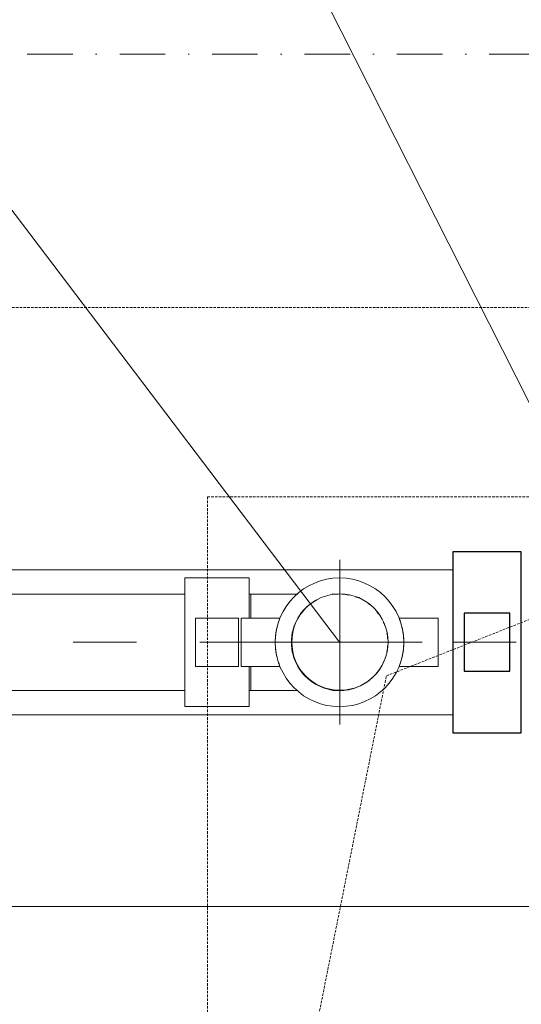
# Model space of a CAD drawing. Header units: centimetres. Extents: x -1589 to 108054, y -205274 to 31709.
# Tile 200 of 256: x 21041 to 21081, y 27795 to 27873. Entities that reach past the tile are written whole.
import ezdxf

# ---------------------------------------------------------------- set-up
doc = ezdxf.new("R2010")
doc.units = ezdxf.units.CM
doc.header["$LTSCALE"] = 0.01
doc.header["$MEASUREMENT"] = 0
for name, pattern in [('Krawędzie ukryte', [27, 20, -7]), ('Kropki i Kreski', [72, 36, -18, 0, -18]), ('Przerywana długa', [100, 50, -50])]:
    doc.linetypes.add(name, pattern=pattern)
for name, color, linetype in [('1_przekroje.K_IR', 7, 'Continuous'), ('3_linii 2D .K_IR', 7, 'Continuous'), ('3_opisy.K_IR', 7, 'Continuous'), ('4_osie.ISTN', 7, 'Continuous'), ('_WOD-KAN', 7, 'Continuous')]:
    doc.layers.add(name, color=color, linetype=linetype)
doc.layers.add('P-PIPE', color=7, linetype='Continuous', lineweight=9)
doc.layers.add('P-PIPE-CNTR', color=7, linetype='Continuous', lineweight=18)

msp = doc.modelspace()

# ---------------------------------------------------------------- linework, layer by layer
at = {"layer": '1_przekroje.K_IR', "linetype": 'Przerywana długa', "lineweight": 5, "ltscale": 10}
msp.add_line((21370.10512, 27824.0712), (20350.08116, 27824.0712), dxfattribs=at)
at = {"layer": '3_linii 2D .K_IR', "color": 8, "linetype": 'Krawędzie ukryte', "lineweight": 5}
msp.add_lwpolyline([(21105.69984, 27835.55678), (21055.69984, 27835.55678), (21055.69984, 27750.55678), (21105.69984, 27750.55678)], close=True, dxfattribs=at)
msp.add_lwpolyline([(21055.69984, 27750.55678), (21069.84198, 27821.41465), (21105.69984, 27835.55678)], dxfattribs=at)
at = {"layer": '3_opisy.K_IR', "color": 8, "linetype": 'Krawędzie ukryte', "lineweight": 5}
msp.add_lwpolyline([(21475.76841, 27850.50296), (20065.69984, 27850.50296)], dxfattribs=at)
at = {"layer": '4_osie.ISTN', "color": 7, "linetype": 'Kropki i Kreski', "lineweight": 0, "ltscale": 10}
msp.add_line((21475.76841, 27870.50296), (19751.17303, 27870.50296), dxfattribs=at)
at = {"layer": '_WOD-KAN', "color": 7, "linetype": 'Continuous', "lineweight": 5, "flags": 128}
for points in [[(20783.1579, 27993.93353), (21004.63121, 27993.92863), (21090.69984, 27824.06945)], [(20643.37832, 27942.69067), (20976.08405, 27942.69802), (21066.14149, 27824.06663)]]:
    msp.add_lwpolyline(points, dxfattribs=at)
at = {"layer": 'P-PIPE', "color": 30, "lineweight": 25, "true_color": 0xff8000}
for p, q in [((21080.48904, 27831.21955), (21075.07884, 27831.21955)), ((21075.07884, 27831.21955), (21075.07884, 27824.06945)), ((21080.48904, 27824.06945), (21080.48904, 27831.21955)), ((21075.98054, 27826.35545), (21075.98054, 27821.78345)), ((21079.58734, 27826.35545), (21075.98054, 27826.35545)), ((21079.58734, 27821.78345), (21079.58734, 27826.35545)), ((21075.07884, 27824.06945), (21075.07884, 27816.91935)), ((21080.48904, 27816.91935), (21080.48904, 27824.06945)), ((21075.98054, 27821.78345), (21079.58734, 27821.78345)), ((21075.07884, 27816.91935), (21080.48904, 27816.91935))]:
    msp.add_line(p, q, dxfattribs=at)
at = {"layer": 'P-PIPE', "color": 30, "true_color": 0xff8000}
for p, q in [((21075.07884, 27829.78445), (21015.41664, 27829.78445)), ((21015.41664, 27818.35445), (21075.07884, 27818.35445))]:
    msp.add_line(p, q, dxfattribs=at)
at = {"layer": 'P-PIPE', "color": 5, "true_color": 0x0000ff}
for p, q in [((21053.92409, 27829.14663), (21053.92409, 27824.06663)), ((21059.00409, 27829.14656), (21053.92409, 27829.14656)), ((21059.00409, 27825.98818), (21059.00409, 27829.14663)), ((21053.92409, 27827.87163), (20944.369, 27827.87163)), ((21059.13109, 27827.87663), (21059.00409, 27827.87663)), ((21059.13109, 27825.97163), (21059.13109, 27827.87663)), ((21059.13109, 27827.87663), (21059.13109, 27825.97163)), ((21058.15742, 27825.97163), (21054.77075, 27825.97163)), ((21054.77075, 27825.9716), (21054.77075, 27822.1616)), ((21058.15742, 27822.1616), (21058.15742, 27825.9716)), ((21058.35639, 27825.97163), (21058.35639, 27822.16163)), ((21060.04972, 27825.97163), (21058.35639, 27825.97163)), ((21060.04972, 27825.97163), (21061.4322, 27825.97163)), ((21069.59879, 27825.66584), (21069.63451, 27825.58812)), ((21070.85077, 27825.97163), (21072.23325, 27825.97163)), ((21073.92659, 27825.97163), (21072.23325, 27825.97163)), ((21073.92659, 27822.16163), (21073.92659, 27825.97163)), ((21069.69256, 27825.44722), (21069.7169, 27825.38068)), ((21053.92409, 27824.06663), (21053.92409, 27818.98663)), ((21054.77075, 27822.16163), (21058.15742, 27822.16163)), ((21058.35639, 27822.16163), (21060.04972, 27822.16163)), ((21059.00409, 27818.98663), (21059.00409, 27822.14509)), ((21059.13109, 27820.25663), (21059.13109, 27822.16163)), ((21059.13109, 27822.16163), (21059.13109, 27820.25663)), ((21061.4322, 27822.16163), (21060.04972, 27822.16163)), ((21072.23325, 27822.16163), (21070.85077, 27822.16163)), ((21072.23325, 27822.16163), (21073.92659, 27822.16163)), ((20944.369, 27820.26163), (21053.92409, 27820.26163)), ((21059.00409, 27820.25663), (21059.13109, 27820.25663)), ((21053.92409, 27818.98656), (21059.00409, 27818.98656))]:
    msp.add_line(p, q, dxfattribs=at)
at = {"layer": 'P-PIPE', "color": 1, "true_color": 0xff0000}
msp.add_line((21245.17464, 27803.20641), (21014.9903, 27803.20641), dxfattribs=at)
at = {"layer": 'P-PIPE', "color": 5, "true_color": 0x0000ff, "flags": 128}
for points in [[(21059.13109, 27827.87663), (21059.41143, 27827.87663), (21059.69132, 27827.87663), (21059.97032, 27827.87663), (21060.24797, 27827.87663), (21060.52384, 27827.87663), (21060.79748, 27827.87663), (21061.06845, 27827.87663), (21061.33632, 27827.87663), (21061.60067, 27827.87663), (21061.86106, 27827.87663), (21062.11709, 27827.87663), (21062.36834, 27827.87663), (21062.61441, 27827.87663), (21062.83335, 27827.87663)], [(21065.55824, 27827.87663), (21065.66505, 27827.87663), (21065.76141, 27827.87663), (21065.84716, 27827.87663), (21065.92217, 27827.87663), (21065.98631, 27827.87663), (21066.03948, 27827.87663)], [(21066.32267, 27827.87185), (21066.44596, 27827.86445), (21066.59759, 27827.84923), (21066.74849, 27827.82797), (21066.89842, 27827.80069)], [(21067.3769, 27827.67016), (21067.48365, 27827.6324), (21067.62517, 27827.57588), (21067.76432, 27827.51374)], [(21068.32402, 27827.18885), (21068.4168, 27827.12262), (21068.53719, 27827.02919)], [(21069.078, 27826.49418), (21069.17273, 27826.37481), (21069.24492, 27826.27595)], [(21069.88306, 27824.78144), (21069.89605, 27824.71421), (21069.91894, 27824.56355), (21069.93579, 27824.41209), (21069.94058, 27824.34455)], [(21069.94567, 27823.8681), (21069.9393, 27823.76216), (21069.92409, 27823.61053), (21069.90282, 27823.45963), (21069.87554, 27823.3097)], [(21069.78815, 27822.96538), (21069.75807, 27822.86813), (21069.70725, 27822.72447), (21069.65073, 27822.58295), (21069.58859, 27822.4438), (21069.52094, 27822.30725)], [(21069.41791, 27822.12353), (21069.36953, 27822.04281), (21069.28601, 27821.91535), (21069.19747, 27821.79132), (21069.10404, 27821.67093), (21069.00587, 27821.55438), (21068.90311, 27821.44184), (21068.79594, 27821.33351), (21068.68452, 27821.22954), (21068.56903, 27821.13012), (21068.44966, 27821.03539), (21068.3266, 27820.94551), (21068.20004, 27820.86063), (21068.07019, 27820.78087), (21067.93725, 27820.70637), (21067.80144, 27820.63725), (21067.66297, 27820.57361), (21067.52207, 27820.51556), (21067.37896, 27820.4632), (21067.23387, 27820.41659), (21067.08703, 27820.37583), (21066.93869, 27820.34097), (21066.78906, 27820.31207), (21066.6384, 27820.28918), (21066.48694, 27820.27233), (21066.33494, 27820.26155), (21066.18262, 27820.25686), (21066.14149, 27820.25663)], [(21062.83335, 27820.25663), (21062.67989, 27820.25663), (21062.43529, 27820.25663), (21062.18539, 27820.25663), (21061.93062, 27820.25663), (21061.67136, 27820.25663), (21061.40804, 27820.25663), (21061.14107, 27820.25663), (21060.8709, 27820.25663), (21060.59793, 27820.25663), (21060.32262, 27820.25663), (21060.04541, 27820.25663), (21059.76673, 27820.25663), (21059.48704, 27820.25663), (21059.20677, 27820.25663), (21059.13109, 27820.25663)], [(21066.14149, 27820.25663), (21066.13588, 27820.25663), (21066.11906, 27820.25663), (21066.09107, 27820.25663), (21066.05194, 27820.25663), (21066.00174, 27820.25663), (21065.94055, 27820.25663), (21065.86847, 27820.25663), (21065.78561, 27820.25663), (21065.6921, 27820.25663), (21065.58809, 27820.25663)]]:
    msp.add_lwpolyline(points, dxfattribs=at)
at = {"layer": 'P-PIPE', "color": 5, "true_color": 0x0000ff}
for centre, radius, start, end in [((21066.14149, 27824.06663), 5.08, 0, 180), ((21066.16949, 27824.08702), 3.805, 0, 180), ((21066.14149, 27824.06663), 3.81, 120, 180), ((21066.14149, 27824.06663), 5.08, 157.9756872, 162.6675766), ((21066.14149, 27824.06663), 5.08, 17.3324234, 22.0243128), ((21066.14149, 27824.06663), 5.08, 166.543479, 180), ((21066.14149, 27824.06663), 5.08, 0, 13.456521), ((21066.14149, 27824.06663), 5.08, 180, 0), ((21066.14149, 27824.06663), 5.08, 180, 193.456521), ((21066.14149, 27824.06663), 3.81, 180, 300), ((21066.16949, 27824.08702), 3.805, 180, 0), ((21066.14149, 27824.06663), 5.08, 346.543479, 0), ((21066.14149, 27824.06663), 5.08, 197.3324234, 202.0243128), ((21066.14149, 27824.06663), 5.08, 337.9756872, 342.6675766)]:
    msp.add_arc(centre, radius, start, end, dxfattribs=at)
at = {"layer": 'P-PIPE-CNTR', "color": 5, "true_color": 0x0000ff}
for p, q in [((21066.16949, 27817.58702), (21066.16949, 27830.58702)), ((21059.66949, 27824.08702), (21072.66949, 27824.08702)), ((21066.16949, 27824.08702), (21066.14149, 27824.06663))]:
    msp.add_line(p, q, dxfattribs=at)

doc.saveas('drawing.dxf')
